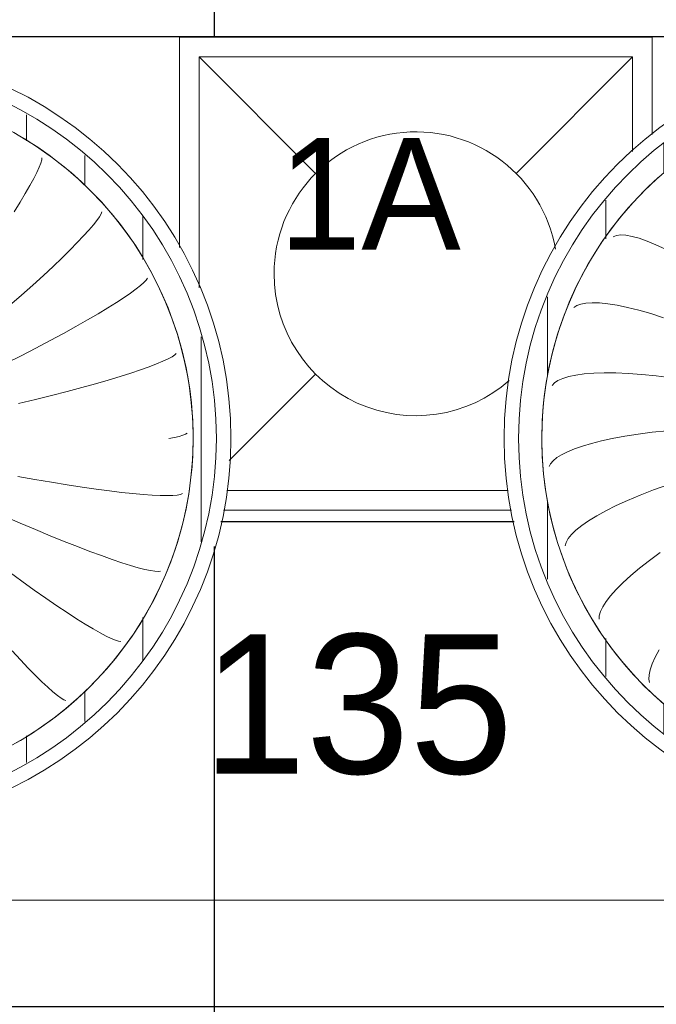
# Model space of a CAD drawing. Header units: metres. Extents: x -31 to 96, y -24 to 31.
# Tile 91 of 155: x 1.011 to 1.832, y -8.124 to -6.855. Entities that reach past the tile are written whole.
import ezdxf

# ---------------------------------------------------------------- set-up
doc = ezdxf.new("R2010")
doc.units = ezdxf.units.M
for name, color, linetype, lineweight in [('A-ANNO-DIMS', 211, 'Continuous', 9), ('A-ANNO-DIMS-75', 211, 'Continuous', 9), ('A-CLNG', 13, 'Continuous', 18), ('A-CLNG-PATT', 13, 'Continuous', 18), ('E-LITE-EQPM', 33, 'Continuous', 18), ('G-ANNO-TEXT', 231, 'Continuous', 9)]:
    doc.layers.add(name, color=color, linetype=linetype, lineweight=lineweight)
doc.styles.add('Century Gothic', font='GOTHIC.TTF', dxfattribs={"height": 0.143711})
doc.styles.add('Century Gothic_2', font='GOTHIC.TTF', dxfattribs={"height": 0.179639})
doc.dimstyles.new('_Cotas_detalhamento_2_5_mm_1', dxfattribs={"dimscale": 0.3048, "dimtxt": 0.1875, "dimasz": 0.369094, "dimexe": 0.246063, "dimexo": 0.738189, "dimgap": 0.369094, "dimtad": 1, "dimdec": 0, "dimlfac": 100, "dimzin": 0, "dimdsep": 46, "dimtxsty": 'Century Gothic_2', "dimblk1": 'OBLIQUE', "dimblk2": 'OBLIQUE', "dimsah": 1, "dimcen": 0.09, "dimdle": 1.230315, "dimazin": 0, "dimtfac": 1, "dimtdec": 4, "dimtix": 1, "dimtmove": 0, "dimatfit": 3, "dimfxl": 1, "dimtvp": 1, "dimtolj": 1, "dimtzin": 0, "dimarcsym": 2})
pattern_1 = [(90, (-2.133, 7.394), (-0.075, 5e-18), [])]
pattern_2 = [(90, (-0.78, 7.394), (-0.075, 5e-18), [])]

# ---------------------------------------------------------------- blocks, each defined once
blk = doc.blocks.new('FP_21-PLANTA DE TETO - LUMINOTÉCNICO')
at = {"layer": 'E-LITE-EQPM'}
for p, q in [((-0.356, 0.2598), (-0.3517, 0.2615)), ((-0.3517, 0.2615), (-0.3462, 0.2622)), ((-0.3462, 0.2622), (-0.3395, 0.2618)), ((-0.3395, 0.2618), (-0.3315, 0.2604)), ((-0.3315, 0.2604), (-0.3224, 0.2579)), ((-0.3224, 0.2579), (-0.3121, 0.2543)), ((-0.3121, 0.2543), (-0.3009, 0.2496)), ((-0.3009, 0.2496), (-0.2886, 0.2438)), ((-0.4067, 0.1687), (-0.403, 0.1713)), ((-0.403, 0.1713), (-0.3978, 0.1732)), ((-0.3978, 0.1732), (-0.3912, 0.1745)), ((-0.3912, 0.1745), (-0.3831, 0.1749)), ((-0.3831, 0.1749), (-0.3736, 0.1746)), ((-0.3736, 0.1746), (-0.3628, 0.1735)), ((-0.3628, 0.1735), (-0.3508, 0.1716)), ((-0.3508, 0.1716), (-0.3375, 0.1688)), ((-0.3375, 0.1688), (-0.3231, 0.1652)), ((-0.3231, 0.1652), (-0.3075, 0.1608)), ((-0.3075, 0.1608), (-0.291, 0.1555)), ((-0.4272, 0.0747), (-0.421, 0.0774)), ((-0.421, 0.0774), (-0.4133, 0.0798)), ((-0.4133, 0.0798), (-0.404, 0.0817)), ((-0.404, 0.0817), (-0.3933, 0.0831)), ((-0.3933, 0.0831), (-0.3811, 0.0841)), ((-0.3811, 0.0841), (-0.3675, 0.0845)), ((-0.3675, 0.0845), (-0.3526, 0.0844)), ((-0.3526, 0.0844), (-0.3365, 0.0837)), ((-0.3365, 0.0837), (-0.3192, 0.0824)), ((-0.3192, 0.0824), (-0.3007, 0.0805)), ((-0.3007, 0.0805), (-0.2812, 0.078)), ((-0.4348, 0.0682), (-0.4318, 0.0716)), ((-0.4318, 0.0716), (-0.4272, 0.0747)), ((-0.3571, 0), (-0.3411, 0.0029)), ((-0.3411, 0.0029), (-0.3239, 0.0056)), ((-0.3239, 0.0056), (-0.3056, 0.0079)), ((-0.3056, 0.0079), (-0.2862, 0.0099))]:
    blk.add_line(p, q, dxfattribs=at)
at = {"layer": 'E-LITE-EQPM', "flags": 128}
blk.add_lwpolyline([(-0.4481, 0), (-0.4478, 0.018), (-0.4467, 0.0361), (-0.4449, 0.054), (-0.4424, 0.0719), (-0.4391, 0.0897), (-0.4352, 0.1073), (-0.4305, 0.1247), (-0.4252, 0.142), (-0.4192, 0.159), (-0.4125, 0.1758), (-0.4051, 0.1922), (-0.3971, 0.2084), (-0.3885, 0.2243), (-0.3792, 0.2398), (-0.3693, 0.2549), (-0.3588, 0.2695), (-0.3477, 0.2838), (-0.3361, 0.2976), (-0.3239, 0.3109), (-0.3112, 0.3238), (-0.298, 0.3361)], dxfattribs=at)
blk = doc.blocks.new('FP_22-PLANTA DE TETO - LUMINOTÉCNICO')
at = {"layer": 'E-LITE-EQPM'}
for p, q in [((-0.4061, -0.0134), (-0.3957, -0.0098)), ((-0.3957, -0.0098), (-0.3841, -0.0064)), ((-0.3841, -0.0064), (-0.3712, -0.0031)), ((-0.3712, -0.0031), (-0.3571, 0)), ((-0.4335, -0.0287), (-0.4288, -0.0248)), ((-0.4288, -0.0248), (-0.4226, -0.021)), ((-0.4226, -0.021), (-0.415, -0.0172)), ((-0.415, -0.0172), (-0.4061, -0.0134)), ((-0.4387, -0.0364), (-0.4368, -0.0326)), ((-0.4368, -0.0326), (-0.4335, -0.0287)), ((-0.3041, -0.0664), (-0.2856, -0.0598)), ((-0.3374, -0.0799), (-0.3214, -0.0731)), ((-0.3214, -0.0731), (-0.3041, -0.0664)), ((-0.3654, -0.0932), (-0.3521, -0.0866)), ((-0.3521, -0.0866), (-0.3374, -0.0799)), ((-0.3877, -0.1062), (-0.3773, -0.0998)), ((-0.3773, -0.0998), (-0.3654, -0.0932)), ((-0.404, -0.1183), (-0.3966, -0.1123)), ((-0.3966, -0.1123), (-0.3877, -0.1062)), ((-0.4141, -0.1291), (-0.4099, -0.1239)), ((-0.4099, -0.1239), (-0.404, -0.1183)), ((-0.4179, -0.1384), (-0.4168, -0.134)), ((-0.4168, -0.134), (-0.4141, -0.1291)), ((-0.3093, -0.1573), (-0.2953, -0.147)), ((-0.322, -0.1673), (-0.3093, -0.1573)), ((-0.3434, -0.186), (-0.3334, -0.1768)), ((-0.3334, -0.1768), (-0.322, -0.1673)), ((-0.3521, -0.1946), (-0.3434, -0.186)), ((-0.3651, -0.2102), (-0.3593, -0.2027)), ((-0.3593, -0.2027), (-0.3521, -0.1946)), ((-0.3695, -0.217), (-0.3651, -0.2102)), ((-0.3739, -0.2285), (-0.3724, -0.2231)), ((-0.3724, -0.2231), (-0.3695, -0.217)), ((-0.3739, -0.233), (-0.3739, -0.2285)), ((-0.3019, -0.2818), (-0.2967, -0.2723)), ((-0.3084, -0.2981), (-0.3058, -0.2905)), ((-0.3058, -0.2905), (-0.3019, -0.2818)), ((-0.3098, -0.3047), (-0.3084, -0.2981)), ((-0.31, -0.3103), (-0.3098, -0.3047)), ((-0.309, -0.3147), (-0.31, -0.3103))]:
    blk.add_line(p, q, dxfattribs=at)
at = {"layer": 'E-LITE-EQPM', "flags": 128}
blk.add_lwpolyline([(-0.2907, -0.3425), (-0.3042, -0.3305), (-0.3171, -0.3179), (-0.3296, -0.3049), (-0.3415, -0.2913), (-0.3529, -0.2773), (-0.3637, -0.2628), (-0.3739, -0.248), (-0.3835, -0.2327), (-0.3925, -0.217), (-0.4009, -0.201), (-0.4086, -0.1847), (-0.4157, -0.1681), (-0.422, -0.1512), (-0.4277, -0.1341), (-0.4328, -0.1167), (-0.4371, -0.0992), (-0.4407, -0.0815), (-0.4436, -0.0637), (-0.4458, -0.0458), (-0.4473, -0.0278), (-0.448, -0.0097), (-0.4481, 0)], dxfattribs=at)
blk = doc.blocks.new('PENDENTE-BACIA-SALAS_0002 - 600 diameter-V20-PLANTA DE TETO - LUMINOTÉCNICO')
at = {"layer": 'E-LITE-EQPM'}
h = blk.add_hatch(dxfattribs=at)
h.set_pattern_fill('FP_7', color=256, style=0, pattern_type=2)
h.set_pattern_definition(pattern_1)
h.paths.add_polyline_path([(-0.4781, 0), (-0.4481, 0), (-0.442, 0.0743), (-0.4237, 0.1466), (-0.3917, 0.2179), (-0.3503, 0.2801), (-0.3025, 0.3321), (-0.243, 0.3782), (-0.1736, 0.4149), (-0.1046, 0.438), (-0.034, 0.4498), (0.0413, 0.4497), (0.114, 0.4375), (0.1845, 0.4133), (0.2501, 0.3779), (0.3089, 0.3321), (0.3594, 0.2772), (0.4002, 0.2148), (0.4301, 0.1466), (0.4484, 0.0743), (0.4546, 0), (0.4846, 0), (0.4787, 0.0753), (0.459, 0.1536), (0.4293, 0.223), (0.3892, 0.287), (0.3396, 0.3438), (0.2816, 0.3922), (0.2169, 0.4309), (0.1468, 0.459), (0.0783, 0.4754), (0.0032, 0.4813), (-0.075, 0.4747), (-0.1455, 0.4578), (-0.2153, 0.4289), (-0.281, 0.3883), (-0.338, 0.3394), (-0.3867, 0.2821), (-0.4269, 0.2156), (-0.4549, 0.1474), (-0.4722, 0.0753)], flags=0)
h = blk.add_hatch(dxfattribs=at)
h.set_pattern_fill('FP_7', color=256, style=0, pattern_type=2)
h.set_pattern_definition(pattern_1)
h.paths.add_polyline_path([(0.0032, -0.4813), (0.0814, -0.4747), (0.1568, -0.4558), (0.226, -0.4263), (0.2874, -0.3883), (0.3444, -0.3394), (0.3931, -0.2821), (0.4333, -0.2156), (0.4613, -0.1474), (0.4787, -0.0753), (0.4846, 0), (0.4546, 0), (0.4484, -0.0743), (0.4301, -0.1466), (0.3982, -0.2179), (0.3568, -0.2801), (0.3089, -0.3321), (0.2495, -0.3782), (0.1801, -0.4149), (0.111, -0.438), (0.0405, -0.4498), (-0.0349, -0.4497), (-0.1076, -0.4375), (-0.1781, -0.4133), (-0.2436, -0.3779), (-0.3025, -0.3321), (-0.3558, -0.2728), (-0.3937, -0.2148), (-0.4237, -0.1466), (-0.442, -0.0743), (-0.4481, 0), (-0.4781, 0), (-0.4722, -0.0753), (-0.4525, -0.1536), (-0.4229, -0.223), (-0.3827, -0.287), (-0.3331, -0.3438), (-0.2752, -0.3922), (-0.2104, -0.4309), (-0.1404, -0.459), (-0.0719, -0.4754), (-0.0284, -0.4789)], flags=0)
for radius, start, end in [(0.5, 0, 180), (0.4813, 0, 180), (0.4513, 0, 180), (0.5, 180, 0), (0.4813, 180, 0), (0.4513, 180, 360)]:
    blk.add_arc((0.0032, 0), radius, start, end, dxfattribs=at)
for name in ['FP_21-PLANTA DE TETO - LUMINOTÉCNICO', 'FP_22-PLANTA DE TETO - LUMINOTÉCNICO']:
    blk.add_blockref(name, (0, 0), dxfattribs=at)
blk = doc.blocks.new('FP_24-PLANTA DE TETO - LUMINOTÉCNICO')
at = {"layer": 'E-LITE-EQPM'}
for p, q in [((0.2593, 0.3589), (0.2581, 0.3548)), ((0.2595, 0.3617), (0.2593, 0.3589)), ((0.253, 0.3428), (0.2489, 0.3349)), ((0.256, 0.3494), (0.253, 0.3428)), ((0.2581, 0.3548), (0.256, 0.3494)), ((0.2489, 0.3349), (0.244, 0.3258)), ((0.244, 0.3258), (0.238, 0.3156)), ((0.238, 0.3156), (0.2312, 0.3044)), ((0.2312, 0.3044), (0.2235, 0.292)), ((0.3367, 0.2922), (0.3358, 0.2895)), ((0.3304, 0.281), (0.3259, 0.2752)), ((0.3337, 0.2857), (0.3304, 0.281)), ((0.3358, 0.2895), (0.3337, 0.2857)), ((0.3201, 0.2685), (0.3132, 0.2609)), ((0.3259, 0.2752), (0.3201, 0.2685)), ((0.3132, 0.2609), (0.3051, 0.2523)), ((0.2958, 0.2429), (0.2854, 0.2327)), ((0.3051, 0.2523), (0.2958, 0.2429)), ((0.2854, 0.2327), (0.2739, 0.2217)), ((0.2739, 0.2217), (0.2613, 0.21)), ((0.2613, 0.21), (0.2478, 0.1977)), ((0.394, 0.2041), (0.3911, 0.201)), ((0.3955, 0.2065), (0.394, 0.2041)), ((0.2478, 0.1977), (0.2332, 0.1847)), ((0.3811, 0.1926), (0.3739, 0.1874)), ((0.3868, 0.1971), (0.3811, 0.1926)), ((0.3911, 0.201), (0.3868, 0.1971)), ((0.2332, 0.1847), (0.2178, 0.1711)), ((0.3654, 0.1816), (0.3555, 0.1752)), ((0.3739, 0.1874), (0.3654, 0.1816)), ((0.3443, 0.1682), (0.3318, 0.1607)), ((0.3555, 0.1752), (0.3443, 0.1682)), ((0.3181, 0.1527), (0.3031, 0.1442)), ((0.3318, 0.1607), (0.3181, 0.1527)), ((0.3031, 0.1442), (0.2871, 0.1353)), ((0.2871, 0.1353), (0.2699, 0.1261)), ((0.2517, 0.1165), (0.2326, 0.1066)), ((0.2699, 0.1261), (0.2517, 0.1165)), ((0.2326, 0.1066), (0.2125, 0.0964)), ((0.4221, 0.1024), (0.4155, 0.0994)), ((0.4273, 0.1052), (0.4221, 0.1024)), ((0.4308, 0.1075), (0.4273, 0.1052)), ((0.4328, 0.1096), (0.4308, 0.1075)), ((0.3977, 0.0923), (0.3866, 0.0884)), ((0.4073, 0.096), (0.3977, 0.0923)), ((0.4155, 0.0994), (0.4073, 0.096)), ((0.3602, 0.0798), (0.3449, 0.0752)), ((0.3741, 0.0842), (0.3602, 0.0798)), ((0.3866, 0.0884), (0.3741, 0.0842)), ((0.3108, 0.0655), (0.2919, 0.0605)), ((0.3285, 0.0704), (0.3108, 0.0655)), ((0.3449, 0.0752), (0.3285, 0.0704)), ((0.272, 0.0554), (0.2511, 0.0503)), ((0.2919, 0.0605), (0.272, 0.0554)), ((0.2511, 0.0503), (0.2292, 0.045)), ((0.4306, 0.0013), (0.4233, 0)), ((0.4366, 0.0026), (0.4306, 0.0013)), ((0.4413, 0.004), (0.4366, 0.0026)), ((0.4446, 0.0053), (0.4413, 0.004)), ((0.4466, 0.0067), (0.4446, 0.0053))]:
    blk.add_line(p, q, dxfattribs=at)
at = {"layer": 'E-LITE-EQPM', "flags": 128}
blk.add_lwpolyline([(0.2233, 0.3941), (0.2388, 0.385), (0.254, 0.3752), (0.2688, 0.3649), (0.2832, 0.354), (0.2972, 0.3425), (0.3106, 0.3305), (0.3236, 0.3179), (0.3361, 0.3049), (0.348, 0.2913), (0.3594, 0.2773), (0.3702, 0.2628), (0.3804, 0.248), (0.39, 0.2327), (0.399, 0.217), (0.4073, 0.201), (0.4151, 0.1847), (0.4221, 0.1681), (0.4285, 0.1512), (0.4342, 0.1341), (0.4392, 0.1167), (0.4435, 0.0992), (0.4472, 0.0815), (0.4501, 0.0637), (0.4523, 0.0458), (0.4537, 0.0278), (0.4545, 0.0097), (0.4546, 0)], dxfattribs=at)
blk = doc.blocks.new('FP_25-PLANTA DE TETO - LUMINOTÉCNICO')
at = {"layer": 'E-LITE-EQPM'}
for p, q in [((0.2505, -0.053), (0.2284, -0.049)), ((0.2717, -0.0566), (0.2505, -0.053)), ((0.2921, -0.0599), (0.2717, -0.0566)), ((0.3113, -0.0628), (0.2921, -0.0599)), ((0.3295, -0.0654), (0.3113, -0.0628)), ((0.3465, -0.0676), (0.3295, -0.0654)), ((0.3623, -0.0695), (0.3465, -0.0676)), ((0.3768, -0.071), (0.3623, -0.0695)), ((0.39, -0.0722), (0.3768, -0.071)), ((0.4017, -0.073), (0.39, -0.0722)), ((0.412, -0.0735), (0.4017, -0.073)), ((0.4209, -0.0737), (0.412, -0.0735)), ((0.4282, -0.0735), (0.4209, -0.0737)), ((0.434, -0.073), (0.4282, -0.0735)), ((0.4382, -0.0723), (0.434, -0.073)), ((0.4408, -0.0712), (0.4382, -0.0723)), ((0.2314, -0.1091), (0.2108, -0.1001)), ((0.2512, -0.1175), (0.2314, -0.1091)), ((0.2702, -0.1254), (0.2512, -0.1175)), ((0.2883, -0.1328), (0.2702, -0.1254)), ((0.3053, -0.1395), (0.2883, -0.1328)), ((0.3214, -0.1457), (0.3053, -0.1395)), ((0.3363, -0.1511), (0.3214, -0.1457)), ((0.35, -0.156), (0.3363, -0.1511)), ((0.3625, -0.1602), (0.35, -0.156)), ((0.3738, -0.1637), (0.3625, -0.1602)), ((0.3837, -0.1666), (0.3738, -0.1637)), ((0.2337, -0.1841), (0.217, -0.172)), ((0.3922, -0.1688), (0.3837, -0.1666)), ((0.3994, -0.1704), (0.3922, -0.1688)), ((0.4051, -0.1713), (0.3994, -0.1704)), ((0.4094, -0.1715), (0.4051, -0.1713)), ((0.4122, -0.1711), (0.4094, -0.1715)), ((0.2495, -0.1955), (0.2337, -0.1841)), ((0.2646, -0.206), (0.2495, -0.1955)), ((0.2787, -0.2157), (0.2646, -0.206)), ((0.292, -0.2245), (0.2787, -0.2157)), ((0.3042, -0.2324), (0.292, -0.2245)), ((0.3154, -0.2394), (0.3042, -0.2324)), ((0.3255, -0.2455), (0.3154, -0.2394)), ((0.3345, -0.2506), (0.3255, -0.2455)), ((0.3423, -0.2547), (0.3345, -0.2506)), ((0.3489, -0.2579), (0.3423, -0.2547)), ((0.3542, -0.2601), (0.3489, -0.2579)), ((0.3583, -0.2613), (0.3542, -0.2601)), ((0.3612, -0.2616), (0.3583, -0.2613)), ((0.2318, -0.2855), (0.221, -0.2739)), ((0.2418, -0.2961), (0.2318, -0.2855)), ((0.2511, -0.3055), (0.2418, -0.2961)), ((0.2595, -0.3137), (0.2511, -0.3055)), ((0.2671, -0.3208), (0.2595, -0.3137)), ((0.2737, -0.3266), (0.2671, -0.3208)), ((0.2794, -0.3313), (0.2737, -0.3266)), ((0.2841, -0.3347), (0.2794, -0.3313)), ((0.2878, -0.3368), (0.2841, -0.3347)), ((0.2904, -0.3377), (0.2878, -0.3368))]:
    blk.add_line(p, q, dxfattribs=at)
at = {"layer": 'E-LITE-EQPM', "flags": 128}
blk.add_lwpolyline([(0.4546, 0), (0.4542, -0.018), (0.4531, -0.0361), (0.4513, -0.054), (0.4488, -0.0719), (0.4456, -0.0897), (0.4416, -0.1073), (0.437, -0.1247), (0.4317, -0.142), (0.4256, -0.159), (0.4189, -0.1758), (0.4116, -0.1922), (0.4036, -0.2084), (0.3949, -0.2243), (0.3856, -0.2398), (0.3757, -0.2549), (0.3653, -0.2695), (0.3542, -0.2838), (0.3426, -0.2976), (0.3304, -0.3109), (0.3177, -0.3238), (0.3045, -0.3361), (0.2908, -0.3479), (0.2767, -0.3591), (0.2621, -0.3697), (0.2471, -0.3798), (0.2317, -0.3892), (0.216, -0.3981)], dxfattribs=at)
blk = doc.blocks.new('PENDENTE-BACIA-SALAS_0002 - 600 diameter-V23-PLANTA DE TETO - LUMINOTÉCNICO')
at = {"layer": 'E-LITE-EQPM'}
h = blk.add_hatch(dxfattribs=at)
h.set_pattern_fill('FP_8', color=256, style=0, pattern_type=2)
h.set_pattern_definition(pattern_2)
h.paths.add_polyline_path([(0.4809, 0), (0.4846, 0), (0.4787, 0.0753), (0.459, 0.1536), (0.4293, 0.223), (0.3892, 0.287), (0.3396, 0.3438), (0.2816, 0.3922), (0.2169, 0.4309), (0.1468, 0.459), (0.0783, 0.4754), (0.0032, 0.4813), (-0.075, 0.4747), (-0.1455, 0.4578), (-0.2153, 0.4289), (-0.281, 0.3883), (-0.338, 0.3394), (-0.3867, 0.2821), (-0.4269, 0.2156), (-0.4549, 0.1474), (-0.4723, 0.074), (-0.4781, 0), (-0.4481, 0), (-0.442, 0.0743), (-0.4237, 0.1466), (-0.3917, 0.2179), (-0.3503, 0.2801), (-0.3025, 0.3321), (-0.243, 0.3782), (-0.1736, 0.4149), (-0.1046, 0.438), (-0.034, 0.4498), (0.0419, 0.4496), (0.114, 0.4375), (0.1845, 0.4133), (0.2501, 0.3779), (0.3089, 0.3321), (0.3594, 0.2772), (0.4002, 0.2148), (0.4301, 0.1466), (0.4484, 0.0743), (0.4546, 0), (0.4787, 0)], flags=0)
h = blk.add_hatch(dxfattribs=at)
h.set_pattern_fill('FP_8', color=256, style=0, pattern_type=2)
h.set_pattern_definition(pattern_2)
h.paths.add_polyline_path([(0.0032, -0.4813), (0.0814, -0.4747), (0.152, -0.4578), (0.2218, -0.4289), (0.2874, -0.3883), (0.3444, -0.3394), (0.3931, -0.2821), (0.4333, -0.2156), (0.462, -0.1445), (0.4787, -0.0753), (0.4846, 0), (0.4546, 0), (0.4484, -0.0743), (0.4301, -0.1466), (0.3982, -0.2179), (0.3568, -0.2801), (0.3089, -0.3321), (0.2495, -0.3782), (0.1801, -0.4149), (0.111, -0.438), (0.0405, -0.4498), (-0.0349, -0.4497), (-0.1076, -0.4375), (-0.1781, -0.4133), (-0.2436, -0.3779), (-0.3025, -0.3321), (-0.3529, -0.2772), (-0.3937, -0.2148), (-0.4237, -0.1466), (-0.442, -0.0743), (-0.4481, 0), (-0.4781, 0), (-0.4722, -0.0753), (-0.4525, -0.1536), (-0.4229, -0.223), (-0.3827, -0.287), (-0.3331, -0.3438), (-0.2752, -0.3922), (-0.2104, -0.4309), (-0.1404, -0.459), (-0.0719, -0.4754), (-0.0021, -0.4809)], flags=0)
for radius, start, end in [(0.5, 0, 180), (0.4813, 0, 180), (0.4513, 0, 180), (0.5, 180, 0), (0.4813, 180, 0), (0.4513, 180, 360)]:
    blk.add_arc((0.0032, 0), radius, start, end, dxfattribs=at)
for name in ['FP_24-PLANTA DE TETO - LUMINOTÉCNICO', 'FP_25-PLANTA DE TETO - LUMINOTÉCNICO']:
    blk.add_blockref(name, (0, 0), dxfattribs=at)
blk = doc.blocks.new('Luminária comercial - Parabólica quadrada - 0600x0600 mm_2 Lâmpadas_ - 120V-V50-PLANTA DE TETO - LUMINOTÉCNICO')
at = {"layer": 'E-LITE-EQPM', "color": 84}
for p, q in [((-0.2981, -0.0776), (-0.2981, 0.2199)), ((-0.2981, 0.2199), (0.2607, 0.2199)), ((-0.148, 0.0698), (-0.2981, 0.2199)), ((-0.2981, -0.0776), (-0.2981, 0.2199)), ((-0.2981, 0.2199), (0.2607, 0.2199)), ((0.2607, 0.2199), (0.1106, 0.0698)), ((0.2607, 0.2199), (0.2607, 0.0981)), ((0.2607, 0.2199), (0.2607, 0.0981)), ((-0.2594, -0.3002), (-0.148, -0.1888)), ((0.1004, -0.3389), (-0.2625, -0.3389)), ((0.1004, -0.3389), (-0.2625, -0.3389))]:
    blk.add_line(p, q, dxfattribs=at)
for start, end in [(10.0386, 180), (180, 311.214)]:
    blk.add_arc((-0.0187, -0.0595), 0.1829, start, end, dxfattribs=at)
blk = doc.blocks.new('DIMBLOCK85-PLANTA DE TETO - LUMINOTÉCNICO')
at = {"layer": 'A-ANNO-DIMS-75'}
for p, q in [((0.7803, -8.1194), (0.7803, -7.9145)), ((2.1326, -8.1194), (2.1326, -7.9145)), ((0.7803, -7.9895), (2.5076, -7.9895)), ((0.7803, -7.9895), (0.7803, -8.1194)), ((2.1326, -7.9895), (2.1326, -8.1194))]:
    blk.add_line(p, q, dxfattribs=at)
at = {"layer": 'A-ANNO-DIMS-75', "lineweight": 18}
for p, q in [((0.7803, -7.9895), (0.8366, -7.9332)), ((2.1326, -7.9895), (2.1889, -7.9332)), ((0.7803, -7.9895), (0.7241, -8.0457)), ((2.1326, -7.9895), (2.0764, -8.0457))]:
    blk.add_line(p, q, dxfattribs=at)
at = {"layer": 'A-ANNO-DIMS-75', "color": 0, "insert": (1.2467, -7.6467), "char_height": 0.17964, "width": 0.503571, "attachment_point": 1, "line_spacing_factor": 0.984117, "style": 'Century Gothic_2'}
blk.add_mtext('135', dxfattribs=at)
blk = doc.blocks.new('_Oblique')
at = {"color": 0, "linetype": 'ByBlock', "lineweight": -2}
blk.add_line((-0.5, -0.5), (0.5, 0.5), dxfattribs=at)

msp = doc.modelspace()

# ---------------------------------------------------------------- hatches: boundary and pattern name
at = {"layer": 'A-CLNG-PATT', "lineweight": 25}
h = msp.add_hatch(dxfattribs=at)
h.set_pattern_fill('FP_2', color=256, style=0, pattern_type=2)
h.set_pattern_definition([(180, (12.512, -5.627), (8e-17, 0.625), []), (90, (12.512, -5.627), (0.625, -4e-17), [])])
h.paths.add_polyline_path([(8.7366, -10.6269), (21.8827, -10.6269), (21.8827, -0.6269), (-2.4835, -0.6269), (-2.4835, -3.7527), (-6.8628, -3.7527), (-6.8628, -8.7646), (-2.4873, -8.7646), (-2.4873, -10.6269), (-2.4833, -10.6269), (-2.4833, -10.0176), (-1.8737, -10.0176), (-1.8737, -10.6269), (8.7043, -10.6269)], flags=0)
h.paths.add_polyline_path([(1.2617, -10.6192), (1.2617, -10.0096), (1.8713, -10.0096), (1.8713, -10.6192), (1.5498, -10.6192)], flags=0)
h.paths.add_polyline_path([(5.0124, -10.6192), (5.0124, -10.0096), (5.622, -10.0096), (5.622, -10.6192)], flags=0)
h.paths.add_polyline_path([(17.9424, -10.6192), (17.5151, -10.6192), (17.5151, -10.0096), (18.1247, -10.0096), (18.1247, -10.6192), (18.1218, -10.6192)], flags=0)
h.paths.add_polyline_path([(14.9866, -10.6192), (14.377, -10.6192), (14.377, -10.0096), (14.9866, -10.0096)], flags=0)
h.paths.add_polyline_path([(20.652, -10.6192), (20.6401, -10.6192), (20.6401, -10.0096), (21.2497, -10.0096), (21.2497, -10.6192)], flags=0)
h.paths.add_polyline_path([(8.7366, -10.6192), (8.127, -10.6192), (8.127, -10.0096), (8.7366, -10.0096)], flags=0)
h.paths.add_polyline_path([(11.2774, -10.6192), (11.2774, -10.0096), (11.887, -10.0096), (11.887, -10.6192)], flags=0)
h.paths.add_polyline_path([(-5.859, -8.3844), (-5.989, -8.3837), (-5.989, -8.2244), (-5.829, -8.2244), (-5.829, -8.3844), (-5.839, -8.3844)], flags=0)
h.paths.add_polyline_path([(-4.709, -8.3844), (-4.739, -8.3844), (-4.739, -8.2244), (-4.579, -8.2244), (-4.579, -8.3844), (-4.609, -8.3844)], flags=0)
h.paths.add_polyline_path([(-3.3457, -8.3844), (-3.489, -8.3844), (-3.489, -8.2244), (-3.329, -8.2244), (-3.3295, -8.3844), (-3.339, -8.3844)], flags=0)
h.paths.add_polyline_path([(2.8324, -8.3844), (2.7565, -8.3844), (2.7565, -8.2244), (2.9165, -8.2244), (2.9165, -8.3844), (2.8865, -8.3844)], flags=0)
h.paths.add_polyline_path([(-0.9439, -8.3844), (-0.9935, -8.3844), (-0.9935, -8.2244), (-0.8335, -8.2244), (-0.8335, -8.3844), (-0.9297, -8.3844)], flags=0)
h.paths.add_polyline_path([(1.5675, -8.3844), (1.5065, -8.3844), (1.5065, -8.2244), (1.6665, -8.2244), (1.6665, -8.3844), (1.581, -8.3844)], flags=0)
h.paths.add_polyline_path([(0.3733, -8.3844), (0.2565, -8.3844), (0.2565, -8.2244), (0.4165, -8.2244), (0.4165, -8.3844), (0.3815, -8.3844)], flags=0)
h.paths.add_polyline_path([(2.1359, -7.8944), (2.0577, -7.8883), (1.9814, -7.87), (1.9089, -7.8399), (1.841, -7.7981), (1.7817, -7.7472), (1.7314, -7.6883), (1.6904, -7.6214), (1.6604, -7.549), (1.6455, -7.4869), (1.274, -7.4869), (1.2577, -7.5524), (1.2291, -7.6214), (1.1881, -7.6883), (1.1371, -7.748), (1.0775, -7.799), (1.0106, -7.8399), (0.9381, -7.87), (0.8587, -7.8885), (0.7836, -7.8944), (0.7054, -7.8883), (0.6291, -7.87), (0.5566, -7.8399), (0.4887, -7.7981), (0.4294, -7.7472), (0.3791, -7.6883), (0.3365, -7.6177), (0.3081, -7.549), (0.2897, -7.4727), (0.2836, -7.3944), (0.2897, -7.3162), (0.3095, -7.2365), (0.3381, -7.1675), (0.3791, -7.1006), (0.43, -7.0409), (0.4897, -6.9899), (0.5566, -6.9489), (0.6291, -6.9189), (0.7085, -6.9004), (0.7836, -6.8944), (0.8618, -6.9006), (0.9381, -6.9189), (1.0106, -6.9489), (1.0784, -6.9907), (1.1378, -7.0417), (1.1888, -7.1017), (1.2173, -7.1482), (1.2173, -6.8773), (1.8269, -6.8773), (1.827, -7.0027), (1.842, -6.9899), (1.9089, -6.9489), (1.9814, -6.9189), (2.0608, -6.9004), (2.1392, -6.8947), (2.2141, -6.9006), (2.2904, -6.9189), (2.3629, -6.9489), (2.4307, -6.9907), (2.4901, -7.0417), (2.5411, -7.1017), (2.5814, -7.1675), (2.6114, -7.2399), (2.63, -7.3191), (2.6359, -7.3944), (2.6297, -7.4727), (2.61, -7.5524), (2.5814, -7.6214), (2.5404, -7.6883), (2.4894, -7.748), (2.4298, -7.799), (2.3587, -7.8417), (2.2904, -7.87), (2.211, -7.8885), (2.1392, -7.8942)], flags=0)
h.paths.add_polyline_path([(-0.5691, -7.8944), (-0.6473, -7.8883), (-0.7236, -7.87), (-0.7961, -7.8399), (-0.864, -7.7981), (-0.9233, -7.7472), (-0.9736, -7.6883), (-1.0146, -7.6214), (-1.0446, -7.549), (-1.063, -7.4727), (-1.0691, -7.3944), (-1.063, -7.3162), (-1.0432, -7.2365), (-1.0146, -7.1675), (-0.9736, -7.1006), (-0.9227, -7.0409), (-0.863, -6.9899), (-0.7961, -6.9489), (-0.7236, -6.9189), (-0.6418, -6.9002), (-0.5691, -6.8944), (-0.4909, -6.9006), (-0.4146, -6.9189), (-0.3421, -6.9489), (-0.2752, -6.99), (-0.2149, -7.0417), (-0.1639, -7.1017), (-0.1236, -7.1675), (-0.0936, -7.2399), (-0.0753, -7.3162), (-0.0691, -7.3944), (-0.0753, -7.4727), (-0.095, -7.5524), (-0.1236, -7.6214), (-0.1646, -7.6883), (-0.2156, -7.748), (-0.2752, -7.799), (-0.3421, -7.8399), (-0.4146, -7.87), (-0.4947, -7.8886), (-0.5543, -7.8933)], flags=0)
h.paths.add_polyline_path([(-3.4206, -7.8944), (-3.4988, -7.8883), (-3.5751, -7.87), (-3.6476, -7.8399), (-3.7155, -7.7981), (-3.7749, -7.7472), (-3.8251, -7.6883), (-3.8661, -7.6214), (-3.8962, -7.549), (-3.9145, -7.4727), (-3.9206, -7.3944), (-3.9145, -7.3162), (-3.8947, -7.2365), (-3.8661, -7.1675), (-3.8251, -7.1006), (-3.7742, -7.0409), (-3.7145, -6.9899), (-3.6476, -6.9489), (-3.5751, -6.9189), (-3.4957, -6.9004), (-3.4197, -6.8945), (-3.3424, -6.9006), (-3.2661, -6.9189), (-3.1936, -6.9489), (-3.1267, -6.9899), (-3.0664, -7.0417), (-3.0154, -7.1017), (-2.9751, -7.1675), (-2.9451, -7.2399), (-2.9268, -7.3162), (-2.9206, -7.3944), (-2.9268, -7.4727), (-2.9465, -7.5524), (-2.9751, -7.6214), (-3.0161, -7.6883), (-3.0671, -7.748), (-3.1285, -7.8001), (-3.1936, -7.8399), (-3.2661, -7.87), (-3.3455, -7.8885), (-3.4118, -7.8938)], flags=0)
h.paths.add_polyline_path([(-4.7729, -7.8944), (-4.8511, -7.8883), (-4.9274, -7.87), (-4.9999, -7.8399), (-5.0678, -7.7981), (-5.1272, -7.7472), (-5.1774, -7.6883), (-5.2184, -7.6214), (-5.2485, -7.549), (-5.2668, -7.4727), (-5.2729, -7.3944), (-5.2668, -7.3162), (-5.247, -7.2365), (-5.2184, -7.1675), (-5.1774, -7.1006), (-5.1265, -7.0409), (-5.0668, -6.9899), (-4.9999, -6.9489), (-4.9274, -6.9189), (-4.848, -6.9004), (-4.7729, -6.8944), (-4.6947, -6.9006), (-4.6184, -6.9189), (-4.5459, -6.9489), (-4.4781, -6.9907), (-4.4187, -7.0417), (-4.3677, -7.1017), (-4.3274, -7.1675), (-4.2974, -7.2399), (-4.2789, -7.3191), (-4.2729, -7.3944), (-4.2791, -7.4727), (-4.2988, -7.5524), (-4.3274, -7.6214), (-4.3684, -7.6883), (-4.4194, -7.748), (-4.479, -7.799), (-4.5459, -7.8399), (-4.6184, -7.87), (-4.6978, -7.8885), (-4.7582, -7.8933)], flags=0)
h.paths.add_polyline_path([(-6.1206, -7.8944), (-6.2014, -7.8877), (-6.2751, -7.87), (-6.3476, -7.8399), (-6.4155, -7.7981), (-6.4749, -7.7472), (-6.5251, -7.6883), (-6.5661, -7.6214), (-6.5962, -7.549), (-6.6145, -7.4727), (-6.6206, -7.3944), (-6.6145, -7.3162), (-6.5947, -7.2365), (-6.5661, -7.1675), (-6.5251, -7.1006), (-6.4742, -7.0409), (-6.4145, -6.9899), (-6.3476, -6.9489), (-6.2751, -6.9189), (-6.1957, -6.9004), (-6.1167, -6.8948), (-6.0424, -6.9006), (-5.9661, -6.9189), (-5.8926, -6.9496), (-5.8258, -6.9907), (-5.7664, -7.0417), (-5.7154, -7.1017), (-5.6751, -7.1675), (-5.6451, -7.2399), (-5.6266, -7.3191), (-5.6206, -7.3944), (-5.6268, -7.4727), (-5.6465, -7.5524), (-5.6751, -7.6214), (-5.7161, -7.6883), (-5.7671, -7.748), (-5.8267, -7.799), (-5.8988, -7.8421), (-5.9661, -7.87), (-6.0455, -7.8885), (-6.1059, -7.8933)], flags=0)
h.paths.add_polyline_path([(-2.2506, -7.4943), (-2.5126, -7.4943), (-2.5126, -6.8847), (-1.903, -6.8847), (-1.903, -7.4943)], flags=0)
h.paths.add_polyline_path([(5.0124, -7.4943), (5.0124, -6.8847), (5.622, -6.8847), (5.622, -7.4943)], flags=0)
h.paths.add_polyline_path([(11.887, -7.4943), (11.2774, -7.4943), (11.2774, -6.8847), (11.887, -6.8847)], flags=0)
h.paths.add_polyline_path([(14.377, -7.4943), (14.377, -6.8847), (14.9866, -6.8847), (14.9866, -7.4943)], flags=0)
h.paths.add_polyline_path([(8.7366, -7.4943), (8.127, -7.4943), (8.127, -6.8847), (8.7366, -6.8847)], flags=0)
h.paths.add_polyline_path([(21.2616, -7.4873), (20.652, -7.4873), (20.652, -6.8777), (21.2616, -6.8777)], flags=0)
h.paths.add_polyline_path([(17.527, -7.4873), (17.527, -6.8777), (18.1366, -6.8777), (18.1366, -7.4873), (17.9424, -7.4873)], flags=0)
h.paths.add_polyline_path([(-5.9636, -6.5844), (-5.989, -6.5844), (-5.989, -6.4244), (-5.829, -6.4244), (-5.829, -6.5844), (-5.961, -6.5844)], flags=0)
h.paths.add_polyline_path([(-4.685, -6.5844), (-4.739, -6.5844), (-4.739, -6.4244), (-4.579, -6.4244), (-4.579, -6.5844), (-4.6847, -6.5844)], flags=0)
h.paths.add_polyline_path([(-3.3722, -6.5844), (-3.489, -6.5844), (-3.489, -6.4244), (-3.329, -6.4244), (-3.329, -6.5844), (-3.3675, -6.5844)], flags=0)
h.paths.add_polyline_path([(2.9165, -6.5844), (2.7565, -6.5844), (2.7565, -6.4244), (2.9165, -6.4253), (2.9165, -6.5744)], flags=0)
h.paths.add_polyline_path([(-0.9267, -6.5844), (-0.9935, -6.5844), (-0.9935, -6.4244), (-0.8335, -6.4244), (-0.8335, -6.5844), (-0.9135, -6.5844)], flags=0)
h.paths.add_polyline_path([(1.6354, -6.5844), (1.5065, -6.5844), (1.5065, -6.4244), (1.6665, -6.4244), (1.6665, -6.5844), (1.6365, -6.5844)], flags=0)
h.paths.add_polyline_path([(0.3108, -6.5844), (0.2565, -6.5844), (0.2565, -6.4244), (0.4165, -6.4244), (0.4165, -6.5844), (0.3231, -6.5844)], flags=0)
h.paths.add_polyline_path([(-0.8063, -4.8648), (-1.2863, -4.8648), (-1.2863, -4.3848), (-0.8063, -4.3848), (-0.8063, -4.5927), (-0.7323, -4.5927), (-0.7316, -4.5399), (-0.5523, -4.5399), (-0.5523, -4.7399), (-0.7323, -4.7399), (-0.7323, -4.6827), (-0.8063, -4.6827), (-0.8063, -4.77)], flags=0)
h.paths.add_polyline_path([(-1.4233, -4.7237), (-1.6033, -4.7237), (-1.6033, -4.5237), (-1.4233, -4.5237), (-1.4233, -4.5766), (-1.326, -4.5766), (-1.326, -4.6666), (-1.4233, -4.6666), (-1.4233, -4.6705)], flags=0)
h.paths.add_polyline_path([(-0.6018, -4.6866), (-0.6018, -4.5866), (-0.6918, -4.5866), (-0.6918, -4.6866), (-0.605, -4.6866)], flags=0)
h.paths.add_polyline_path([(-1.4639, -4.6705), (-1.4639, -4.5705), (-1.5539, -4.5705), (-1.5539, -4.6705), (-1.5506, -4.6705)], flags=0)
h.paths.add_polyline_path([(-2.4827, -4.3773), (-2.4827, -3.7677), (-1.8731, -3.7677), (-1.8731, -4.3773), (-1.903, -4.3773)], flags=0)
h.paths.add_polyline_path([(1.2467, -4.3693), (1.2367, -4.3693), (1.2367, -3.7597), (1.8463, -3.7597), (1.8463, -4.3693), (1.5605, -4.3693)], flags=0)
h.paths.add_polyline_path([(5.0124, -4.3693), (5.0124, -3.7597), (5.622, -3.7597), (5.622, -4.3693), (5.0224, -4.3693)], flags=0)
h.paths.add_polyline_path([(20.652, -4.3693), (20.6401, -4.3693), (20.6401, -3.7597), (21.2497, -3.7597), (21.2497, -4.3693)], flags=0)
h.paths.add_polyline_path([(17.9424, -4.3693), (17.5151, -4.3693), (17.5151, -3.7597), (18.1247, -3.7597), (18.1247, -4.3693)], flags=0)
h.paths.add_polyline_path([(8.127, -4.3693), (8.127, -3.7597), (8.7366, -3.7597), (8.7366, -4.3693)], flags=0)
h.paths.add_polyline_path([(11.887, -4.3693), (11.2774, -4.3693), (11.2774, -3.7597), (11.887, -3.7597)], flags=0)
h.paths.add_polyline_path([(14.377, -4.3693), (14.377, -3.7597), (14.9866, -3.7597), (14.9866, -4.3693)], flags=0)
h.paths.add_polyline_path([(-2.4827, -1.2523), (-2.4827, -0.6427), (-1.8731, -0.6427), (-1.8731, -1.2523)], flags=0)
h.paths.add_polyline_path([(1.8563, -1.2443), (1.2467, -1.2443), (1.2467, -0.6347), (1.8563, -0.6347)], flags=0)
h.paths.add_polyline_path([(18.1347, -1.2443), (17.5251, -1.2443), (17.5251, -0.6347), (18.1347, -0.6347)], flags=0)
h.paths.add_polyline_path([(21.2497, -1.2443), (20.6501, -1.2443), (20.6501, -0.6347), (21.2597, -0.6347), (21.2597, -1.2443)], flags=0)
h.paths.add_polyline_path([(5.622, -1.2443), (5.0224, -1.2443), (5.0224, -0.6347), (5.632, -0.6347), (5.632, -1.2443)], flags=0)
h.paths.add_polyline_path([(8.7366, -1.2443), (8.137, -1.2443), (8.137, -0.6347), (8.7466, -0.6347), (8.7466, -1.2443)], flags=0)
h.paths.add_polyline_path([(11.897, -1.2443), (11.2874, -1.2443), (11.2874, -0.6347), (11.897, -0.6347)], flags=0)
h.paths.add_polyline_path([(14.9866, -1.2443), (14.387, -1.2443), (14.387, -0.6347), (14.9966, -0.6347), (14.9966, -1.2443)], flags=0)

# ---------------------------------------------------------------- linework, layer by layer
at = {"layer": 'A-CLNG'}
for p, q in [((1.8269, -6.8773), (1.2173, -6.8773)), ((1.2173, -6.8773), (1.2173, -7.1482)), ((1.8269, -7.0028), (1.8269, -6.8773)), ((1.274, -7.4869), (1.6455, -7.4869))]:
    msp.add_line(p, q, dxfattribs=at)

# ---------------------------------------------------------------- block references
at = {"layer": 'E-LITE-EQPM'}
for name, p in [('PENDENTE-BACIA-SALAS_0002 - 600 diameter-V23-PLANTA DE TETO - LUMINOTÉCNICO', (0.7803, -7.3944)), ('PENDENTE-BACIA-SALAS_0002 - 600 diameter-V20-PLANTA DE TETO - LUMINOTÉCNICO', (2.1326, -7.3944))]:
    msp.add_blockref(name, p, dxfattribs=at)
at = {"layer": 'E-LITE-EQPM', "color": 84}
msp.add_blockref('Luminária comercial - Parabólica quadrada - 0600x0600 mm_2 Lâmpadas_ - 120V-V50-PLANTA DE TETO - LUMINOTÉCNICO', (1.5408, -7.1227), dxfattribs=at)

# ---------------------------------------------------------------- texts
at = {"layer": 'G-ANNO-TEXT', "color": 7, "insert": (1.3449, -7.0073), "char_height": 0.14371, "width": 0.3078, "attachment_point": 1, "line_spacing_factor": 0.984117, "style": 'Century Gothic'}
msp.add_mtext('1A', dxfattribs=at)

# ---------------------------------------------------------------- dimensions: what is measured, and where the dimension line sits
at = {"layer": 'A-ANNO-DIMS'}
dim = msp.add_linear_dim(base=(2.1326, -7.9895), p1=(0.7803, -7.8944), p2=(2.1326, -7.8944), dimstyle='_Cotas_detalhamento_2_5_mm_1', override={"dimpost": '<>', "dimfxl": 1.352301}, dxfattribs=at)
dim.commit()
dim.dimension.update_dxf_attribs({"geometry": 'DIMBLOCK85-PLANTA DE TETO - LUMINOTÉCNICO', "text_midpoint": (1.4565, -7.7826)})

doc.saveas('drawing.dxf')
